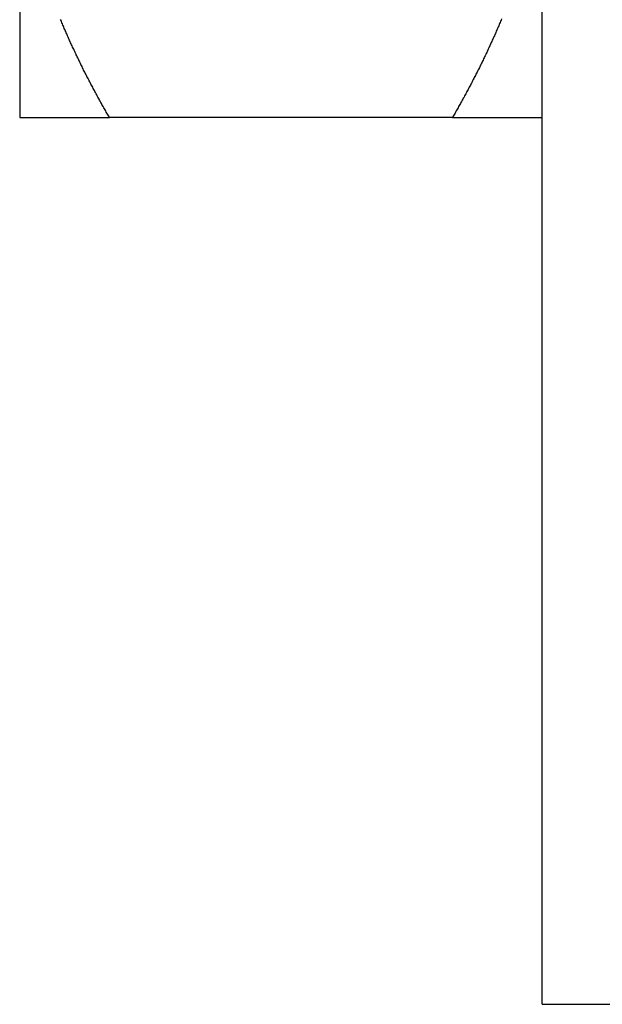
# Model space of a CAD drawing. Extents: x 7.6 to 27.1, y 2.7 to 20.5.
# Tile 37 of 136: x 14.437 to 14.783, y 14.814 to 15.398. Entities that reach past the tile are written whole.
import ezdxf

# ---------------------------------------------------------------- set-up
doc = ezdxf.new("R2010")
doc.units = 0
doc.layers.get('0').update_dxf_attribs({"linetype": 'CONTINUOUS'})

msp = doc.modelspace()

# ---------------------------------------------------------------- linework, layer by layer
at = {"color": 7, "linetype": 'CONTINUOUS'}
for p, q in [((14.74698, 14.81377), (14.74698, 16.55277)), ((14.43698, 15.5119), (14.43698, 15.34002)), ((14.6938, 15.34002), (14.49015, 15.34002)), ((14.74698, 14.81377), (15.09698, 14.81377))]:
    msp.add_line(p, q, dxfattribs=at)
at = {"color": 7}
for points in [[(14.4902, 15.34, 0), (14.4898, 15.3407, 0), (14.4894, 15.3413, 0), (14.4891, 15.3419, 0), (14.4887, 15.3426, 0), (14.4883, 15.3432, 0), (14.488, 15.3438, 0), (14.4876, 15.3445, 0), (14.4873, 15.3451, 0), (14.4869, 15.3457, 0), (14.4865, 15.3464, 0), (14.4862, 15.347, 0), (14.4858, 15.3476, 0), (14.4855, 15.3483, 0), (14.4851, 15.3489, 0), (14.4848, 15.3496, 0), (14.4844, 15.3502, 0), (14.4841, 15.3508, 0), (14.4837, 15.3515, 0), (14.4834, 15.3521, 0), (14.483, 15.3527, 0), (14.4827, 15.3534, 0), (14.4823, 15.354, 0), (14.482, 15.3547, 0), (14.4816, 15.3553, 0), (14.4813, 15.3559, 0), (14.4809, 15.3566, 0), (14.4806, 15.3572, 0), (14.4803, 15.3579, 0), (14.4799, 15.3585, 0), (14.4796, 15.3591, 0), (14.4792, 15.3598, 0), (14.4789, 15.3604, 0), (14.4786, 15.3611, 0), (14.4782, 15.3617, 0), (14.4779, 15.3623, 0), (14.4776, 15.363, 0), (14.4772, 15.3636, 0), (14.4769, 15.3643, 0), (14.4766, 15.3649, 0), (14.4763, 15.3656, 0), (14.4759, 15.3662, 0), (14.4756, 15.3669, 0), (14.4753, 15.3675, 0), (14.4749, 15.3681, 0), (14.4746, 15.3688, 0), (14.4743, 15.3694, 0), (14.474, 15.3701, 0), (14.4737, 15.3707, 0), (14.4733, 15.3714, 0), (14.473, 15.372, 0), (14.4727, 15.3727, 0), (14.4724, 15.3733, 0), (14.4721, 15.374, 0), (14.4718, 15.3746, 0), (14.4714, 15.3753, 0), (14.4711, 15.3759, 0), (14.4708, 15.3765, 0), (14.4705, 15.3772, 0), (14.4702, 15.3778, 0), (14.4699, 15.3785, 0), (14.4696, 15.3791, 0), (14.4693, 15.3798, 0), (14.469, 15.3804, 0), (14.4687, 15.3811, 0), (14.4684, 15.3817, 0), (14.4681, 15.3824, 0), (14.4678, 15.383, 0), (14.4675, 15.3837, 0), (14.4672, 15.3843, 0), (14.4669, 15.385, 0), (14.4666, 15.3857, 0), (14.4663, 15.3863, 0), (14.466, 15.387, 0), (14.4657, 15.3876, 0), (14.4654, 15.3883, 0), (14.4651, 15.3889, 0), (14.4649, 15.3896, 0), (14.4646, 15.3902, 0), (14.4643, 15.3909, 0), (14.464, 15.3915, 0), (14.4637, 15.3922, 0), (14.4634, 15.3928, 0), (14.4632, 15.3935, 0), (14.4629, 15.3942, 0), (14.4626, 15.3948, 0), (14.4623, 15.3955, 0), (14.462, 15.3961, 0), (14.4618, 15.3968, 0), (14.4615, 15.3974, 0), (14.4612, 15.3981, 0)], [(14.7228, 15.3984, 0), (14.7226, 15.3977, 0), (14.7223, 15.3971, 0), (14.722, 15.3964, 0), (14.7217, 15.3957, 0), (14.7214, 15.3951, 0), (14.7212, 15.3944, 0), (14.7209, 15.3937, 0), (14.7206, 15.3931, 0), (14.7203, 15.3924, 0), (14.72, 15.3917, 0), (14.7197, 15.3911, 0), (14.7195, 15.3904, 0), (14.7192, 15.3898, 0), (14.7189, 15.3891, 0), (14.7186, 15.3884, 0), (14.7183, 15.3878, 0), (14.718, 15.3871, 0), (14.7177, 15.3865, 0), (14.7174, 15.3858, 0), (14.7171, 15.3851, 0), (14.7168, 15.3845, 0), (14.7165, 15.3838, 0), (14.7162, 15.3832, 0), (14.7159, 15.3825, 0), (14.7156, 15.3819, 0), (14.7153, 15.3812, 0), (14.715, 15.3805, 0), (14.7147, 15.3799, 0), (14.7144, 15.3792, 0), (14.7141, 15.3786, 0), (14.7138, 15.3779, 0), (14.7135, 15.3773, 0), (14.7132, 15.3766, 0), (14.7128, 15.376, 0), (14.7125, 15.3753, 0), (14.7122, 15.3747, 0), (14.7119, 15.374, 0), (14.7116, 15.3734, 0), (14.7113, 15.3727, 0), (14.7109, 15.3721, 0), (14.7106, 15.3714, 0), (14.7103, 15.3708, 0), (14.71, 15.3701, 0), (14.7097, 15.3695, 0), (14.7093, 15.3688, 0), (14.709, 15.3682, 0), (14.7087, 15.3675, 0), (14.7084, 15.3669, 0), (14.708, 15.3662, 0), (14.7077, 15.3656, 0), (14.7074, 15.3649, 0), (14.707, 15.3643, 0), (14.7067, 15.3637, 0), (14.7064, 15.363, 0), (14.706, 15.3624, 0), (14.7057, 15.3617, 0), (14.7054, 15.3611, 0), (14.705, 15.3604, 0), (14.7047, 15.3598, 0), (14.7044, 15.3591, 0), (14.704, 15.3585, 0), (14.7037, 15.3579, 0), (14.7033, 15.3572, 0), (14.703, 15.3566, 0), (14.7027, 15.3559, 0), (14.7023, 15.3553, 0), (14.702, 15.3547, 0), (14.7016, 15.354, 0), (14.7013, 15.3534, 0), (14.7009, 15.3527, 0), (14.7006, 15.3521, 0), (14.7002, 15.3515, 0), (14.6999, 15.3508, 0), (14.6995, 15.3502, 0), (14.6992, 15.3495, 0), (14.6988, 15.3489, 0), (14.6985, 15.3483, 0), (14.6981, 15.3476, 0), (14.6978, 15.347, 0), (14.6974, 15.3464, 0), (14.6971, 15.3457, 0), (14.6967, 15.3451, 0), (14.6963, 15.3445, 0), (14.696, 15.3438, 0), (14.6956, 15.3432, 0), (14.6953, 15.3426, 0), (14.6949, 15.3419, 0), (14.6945, 15.3413, 0), (14.6942, 15.3407, 0), (14.6938, 15.34, 0)], [(14.437, 15.34, 0), (14.437, 15.34, 0), (14.437, 15.34, 0), (14.437, 15.34, 0), (14.437, 15.34, 0), (14.437, 15.34, 0), (14.437, 15.34, 0), (14.437, 15.34, 0), (14.437, 15.34, 0), (14.4371, 15.34, 0), (14.4371, 15.34, 0), (14.4371, 15.34, 0), (14.4371, 15.34, 0), (14.4371, 15.34, 0), (14.4372, 15.34, 0), (14.4372, 15.34, 0), (14.4372, 15.34, 0), (14.4373, 15.34, 0), (14.4373, 15.34, 0), (14.4373, 15.34, 0), (14.4374, 15.34, 0), (14.4374, 15.34, 0), (14.4374, 15.34, 0), (14.4375, 15.34, 0), (14.4375, 15.34, 0), (14.4376, 15.34, 0), (14.4376, 15.34, 0), (14.4377, 15.34, 0), (14.4377, 15.34, 0), (14.4378, 15.34, 0), (14.4378, 15.34, 0), (14.4379, 15.34, 0), (14.438, 15.34, 0), (14.438, 15.34, 0), (14.4381, 15.34, 0), (14.4382, 15.34, 0), (14.4382, 15.34, 0), (14.4383, 15.34, 0), (14.4384, 15.34, 0), (14.4384, 15.34, 0), (14.4385, 15.34, 0), (14.4386, 15.34, 0), (14.4387, 15.34, 0), (14.4388, 15.34, 0), (14.4388, 15.34, 0), (14.4389, 15.34, 0), (14.439, 15.34, 0), (14.4391, 15.34, 0), (14.4392, 15.34, 0), (14.4393, 15.34, 0), (14.4394, 15.34, 0), (14.4395, 15.34, 0), (14.4396, 15.34, 0), (14.4397, 15.34, 0), (14.4398, 15.34, 0), (14.4399, 15.34, 0), (14.44, 15.34, 0), (14.4401, 15.34, 0), (14.4402, 15.34, 0), (14.4403, 15.34, 0), (14.4404, 15.34, 0), (14.4405, 15.34, 0), (14.4406, 15.34, 0), (14.4407, 15.34, 0), (14.4409, 15.34, 0), (14.441, 15.34, 0), (14.4411, 15.34, 0), (14.4412, 15.34, 0), (14.4414, 15.34, 0), (14.4415, 15.34, 0), (14.4416, 15.34, 0), (14.4417, 15.34, 0), (14.4419, 15.34, 0), (14.442, 15.34, 0), (14.4421, 15.34, 0), (14.4423, 15.34, 0), (14.4424, 15.34, 0), (14.4426, 15.34, 0), (14.4427, 15.34, 0), (14.4428, 15.34, 0), (14.443, 15.34, 0), (14.4431, 15.34, 0), (14.4433, 15.34, 0), (14.4434, 15.34, 0), (14.4436, 15.34, 0), (14.4437, 15.34, 0), (14.4439, 15.34, 0), (14.4441, 15.34, 0), (14.4442, 15.34, 0), (14.4444, 15.34, 0), (14.4445, 15.34, 0), (14.4447, 15.34, 0), (14.4449, 15.34, 0), (14.445, 15.34, 0), (14.4452, 15.34, 0), (14.4454, 15.34, 0), (14.4455, 15.34, 0), (14.4457, 15.34, 0), (14.4459, 15.34, 0), (14.4461, 15.34, 0), (14.4463, 15.34, 0), (14.4464, 15.34, 0), (14.4466, 15.34, 0), (14.4468, 15.34, 0), (14.447, 15.34, 0), (14.4472, 15.34, 0), (14.4474, 15.34, 0), (14.4475, 15.34, 0), (14.4477, 15.34, 0), (14.4479, 15.34, 0), (14.4481, 15.34, 0), (14.4483, 15.34, 0), (14.4485, 15.34, 0), (14.4487, 15.34, 0), (14.4489, 15.34, 0), (14.4491, 15.34, 0), (14.4493, 15.34, 0), (14.4495, 15.34, 0), (14.4497, 15.34, 0), (14.4499, 15.34, 0), (14.4502, 15.34, 0), (14.4504, 15.34, 0), (14.4506, 15.34, 0), (14.4508, 15.34, 0), (14.451, 15.34, 0), (14.4512, 15.34, 0), (14.4514, 15.34, 0), (14.4517, 15.34, 0), (14.4519, 15.34, 0), (14.4521, 15.34, 0), (14.4523, 15.34, 0), (14.4526, 15.34, 0), (14.4528, 15.34, 0), (14.453, 15.34, 0), (14.4533, 15.34, 0), (14.4535, 15.34, 0), (14.4537, 15.34, 0), (14.454, 15.34, 0), (14.4542, 15.34, 0), (14.4544, 15.34, 0), (14.4547, 15.34, 0), (14.4549, 15.34, 0), (14.4552, 15.34, 0), (14.4554, 15.34, 0), (14.4556, 15.34, 0), (14.4559, 15.34, 0), (14.4561, 15.34, 0), (14.4564, 15.34, 0), (14.4566, 15.34, 0), (14.4569, 15.34, 0), (14.4572, 15.34, 0), (14.4574, 15.34, 0), (14.4577, 15.34, 0), (14.4579, 15.34, 0), (14.4582, 15.34, 0), (14.4584, 15.34, 0), (14.4587, 15.34, 0), (14.459, 15.34, 0), (14.4592, 15.34, 0), (14.4595, 15.34, 0), (14.4598, 15.34, 0), (14.46, 15.34, 0), (14.4603, 15.34, 0), (14.4606, 15.34, 0), (14.4608, 15.34, 0), (14.4611, 15.34, 0), (14.4614, 15.34, 0), (14.4617, 15.34, 0), (14.4619, 15.34, 0), (14.4622, 15.34, 0), (14.4625, 15.34, 0), (14.4628, 15.34, 0), (14.4631, 15.34, 0), (14.4633, 15.34, 0), (14.4636, 15.34, 0), (14.4639, 15.34, 0), (14.4642, 15.34, 0), (14.4645, 15.34, 0), (14.4648, 15.34, 0), (14.4651, 15.34, 0), (14.4654, 15.34, 0), (14.4657, 15.34, 0), (14.466, 15.34, 0), (14.4662, 15.34, 0), (14.4665, 15.34, 0), (14.4668, 15.34, 0), (14.4671, 15.34, 0), (14.4674, 15.34, 0), (14.4677, 15.34, 0), (14.468, 15.34, 0), (14.4683, 15.34, 0), (14.4686, 15.34, 0), (14.4689, 15.34, 0), (14.4693, 15.34, 0), (14.4696, 15.34, 0), (14.4699, 15.34, 0), (14.4702, 15.34, 0), (14.4705, 15.34, 0), (14.4708, 15.34, 0), (14.4711, 15.34, 0), (14.4714, 15.34, 0), (14.4717, 15.34, 0), (14.4721, 15.34, 0), (14.4724, 15.34, 0), (14.4727, 15.34, 0), (14.473, 15.34, 0), (14.4733, 15.34, 0), (14.4736, 15.34, 0), (14.474, 15.34, 0), (14.4743, 15.34, 0), (14.4746, 15.34, 0), (14.4749, 15.34, 0), (14.4753, 15.34, 0), (14.4756, 15.34, 0), (14.4759, 15.34, 0), (14.4762, 15.34, 0), (14.4766, 15.34, 0), (14.4769, 15.34, 0), (14.4772, 15.34, 0), (14.4776, 15.34, 0), (14.4779, 15.34, 0), (14.4782, 15.34, 0), (14.4786, 15.34, 0), (14.4789, 15.34, 0), (14.4792, 15.34, 0), (14.4796, 15.34, 0), (14.4799, 15.34, 0), (14.4803, 15.34, 0), (14.4806, 15.34, 0), (14.4809, 15.34, 0), (14.4813, 15.34, 0), (14.4816, 15.34, 0), (14.482, 15.34, 0), (14.4823, 15.34, 0), (14.4827, 15.34, 0), (14.483, 15.34, 0), (14.4834, 15.34, 0), (14.4837, 15.34, 0), (14.4841, 15.34, 0), (14.4844, 15.34, 0), (14.4848, 15.34, 0), (14.4851, 15.34, 0), (14.4855, 15.34, 0), (14.4858, 15.34, 0), (14.4862, 15.34, 0), (14.4865, 15.34, 0), (14.4869, 15.34, 0), (14.4873, 15.34, 0), (14.4876, 15.34, 0), (14.488, 15.34, 0), (14.4883, 15.34, 0), (14.4887, 15.34, 0), (14.4891, 15.34, 0), (14.4894, 15.34, 0), (14.4898, 15.34, 0), (14.4902, 15.34, 0)], [(14.6938, 15.34, 0), (14.6942, 15.34, 0), (14.6945, 15.34, 0), (14.6949, 15.34, 0), (14.6953, 15.34, 0), (14.6956, 15.34, 0), (14.696, 15.34, 0), (14.6963, 15.34, 0), (14.6967, 15.34, 0), (14.6971, 15.34, 0), (14.6974, 15.34, 0), (14.6978, 15.34, 0), (14.6981, 15.34, 0), (14.6985, 15.34, 0), (14.6988, 15.34, 0), (14.6992, 15.34, 0), (14.6995, 15.34, 0), (14.6999, 15.34, 0), (14.7002, 15.34, 0), (14.7006, 15.34, 0), (14.7009, 15.34, 0), (14.7013, 15.34, 0), (14.7016, 15.34, 0), (14.702, 15.34, 0), (14.7023, 15.34, 0), (14.7027, 15.34, 0), (14.703, 15.34, 0), (14.7033, 15.34, 0), (14.7037, 15.34, 0), (14.704, 15.34, 0), (14.7044, 15.34, 0), (14.7047, 15.34, 0), (14.705, 15.34, 0), (14.7054, 15.34, 0), (14.7057, 15.34, 0), (14.706, 15.34, 0), (14.7064, 15.34, 0), (14.7067, 15.34, 0), (14.707, 15.34, 0), (14.7074, 15.34, 0), (14.7077, 15.34, 0), (14.708, 15.34, 0), (14.7084, 15.34, 0), (14.7087, 15.34, 0), (14.709, 15.34, 0), (14.7093, 15.34, 0), (14.7096, 15.34, 0), (14.71, 15.34, 0), (14.7103, 15.34, 0), (14.7106, 15.34, 0), (14.7109, 15.34, 0), (14.7112, 15.34, 0), (14.7116, 15.34, 0), (14.7119, 15.34, 0), (14.7122, 15.34, 0), (14.7125, 15.34, 0), (14.7128, 15.34, 0), (14.7131, 15.34, 0), (14.7134, 15.34, 0), (14.7137, 15.34, 0), (14.714, 15.34, 0), (14.7144, 15.34, 0), (14.7147, 15.34, 0), (14.715, 15.34, 0), (14.7153, 15.34, 0), (14.7156, 15.34, 0), (14.7159, 15.34, 0), (14.7162, 15.34, 0), (14.7165, 15.34, 0), (14.7168, 15.34, 0), (14.7171, 15.34, 0), (14.7174, 15.34, 0), (14.7176, 15.34, 0), (14.7179, 15.34, 0), (14.7182, 15.34, 0), (14.7185, 15.34, 0), (14.7188, 15.34, 0), (14.7191, 15.34, 0), (14.7194, 15.34, 0), (14.7197, 15.34, 0), (14.72, 15.34, 0), (14.7202, 15.34, 0), (14.7205, 15.34, 0), (14.7208, 15.34, 0), (14.7211, 15.34, 0), (14.7214, 15.34, 0), (14.7216, 15.34, 0), (14.7219, 15.34, 0), (14.7222, 15.34, 0), (14.7225, 15.34, 0), (14.7227, 15.34, 0), (14.723, 15.34, 0), (14.7233, 15.34, 0), (14.7235, 15.34, 0), (14.7238, 15.34, 0), (14.7241, 15.34, 0), (14.7243, 15.34, 0), (14.7246, 15.34, 0), (14.7249, 15.34, 0), (14.7251, 15.34, 0), (14.7254, 15.34, 0), (14.7256, 15.34, 0), (14.7259, 15.34, 0), (14.7261, 15.34, 0), (14.7264, 15.34, 0), (14.7267, 15.34, 0), (14.7269, 15.34, 0), (14.7272, 15.34, 0), (14.7274, 15.34, 0), (14.7277, 15.34, 0), (14.7279, 15.34, 0), (14.7281, 15.34, 0), (14.7284, 15.34, 0), (14.7286, 15.34, 0), (14.7289, 15.34, 0), (14.7291, 15.34, 0), (14.7293, 15.34, 0), (14.7296, 15.34, 0), (14.7298, 15.34, 0), (14.7301, 15.34, 0), (14.7303, 15.34, 0), (14.7305, 15.34, 0), (14.7307, 15.34, 0), (14.731, 15.34, 0), (14.7312, 15.34, 0), (14.7314, 15.34, 0), (14.7317, 15.34, 0), (14.7319, 15.34, 0), (14.7321, 15.34, 0), (14.7323, 15.34, 0), (14.7325, 15.34, 0), (14.7328, 15.34, 0), (14.733, 15.34, 0), (14.7332, 15.34, 0), (14.7334, 15.34, 0), (14.7336, 15.34, 0), (14.7338, 15.34, 0), (14.734, 15.34, 0), (14.7342, 15.34, 0), (14.7344, 15.34, 0), (14.7346, 15.34, 0), (14.7349, 15.34, 0), (14.7351, 15.34, 0), (14.7353, 15.34, 0), (14.7355, 15.34, 0), (14.7356, 15.34, 0), (14.7358, 15.34, 0), (14.736, 15.34, 0), (14.7362, 15.34, 0), (14.7364, 15.34, 0), (14.7366, 15.34, 0), (14.7368, 15.34, 0), (14.737, 15.34, 0), (14.7372, 15.34, 0), (14.7374, 15.34, 0), (14.7375, 15.34, 0), (14.7377, 15.34, 0), (14.7379, 15.34, 0), (14.7381, 15.34, 0), (14.7382, 15.34, 0), (14.7384, 15.34, 0), (14.7386, 15.34, 0), (14.7388, 15.34, 0), (14.7389, 15.34, 0), (14.7391, 15.34, 0), (14.7393, 15.34, 0), (14.7394, 15.34, 0), (14.7396, 15.34, 0), (14.7398, 15.34, 0), (14.7399, 15.34, 0), (14.7401, 15.34, 0), (14.7402, 15.34, 0), (14.7404, 15.34, 0), (14.7405, 15.34, 0), (14.7407, 15.34, 0), (14.7408, 15.34, 0), (14.741, 15.34, 0), (14.7411, 15.34, 0), (14.7413, 15.34, 0), (14.7414, 15.34, 0), (14.7416, 15.34, 0), (14.7417, 15.34, 0), (14.7418, 15.34, 0), (14.742, 15.34, 0), (14.7421, 15.34, 0), (14.7422, 15.34, 0), (14.7424, 15.34, 0), (14.7425, 15.34, 0), (14.7426, 15.34, 0), (14.7427, 15.34, 0), (14.7429, 15.34, 0), (14.743, 15.34, 0), (14.7431, 15.34, 0), (14.7432, 15.34, 0), (14.7434, 15.34, 0), (14.7435, 15.34, 0), (14.7436, 15.34, 0), (14.7437, 15.34, 0), (14.7438, 15.34, 0), (14.7439, 15.34, 0), (14.744, 15.34, 0), (14.7441, 15.34, 0), (14.7442, 15.34, 0), (14.7443, 15.34, 0), (14.7444, 15.34, 0), (14.7445, 15.34, 0), (14.7446, 15.34, 0), (14.7447, 15.34, 0), (14.7448, 15.34, 0), (14.7449, 15.34, 0), (14.745, 15.34, 0), (14.7451, 15.34, 0), (14.7452, 15.34, 0), (14.7452, 15.34, 0), (14.7453, 15.34, 0), (14.7454, 15.34, 0), (14.7455, 15.34, 0), (14.7455, 15.34, 0), (14.7456, 15.34, 0), (14.7457, 15.34, 0), (14.7458, 15.34, 0), (14.7458, 15.34, 0), (14.7459, 15.34, 0), (14.746, 15.34, 0), (14.746, 15.34, 0), (14.7461, 15.34, 0), (14.7461, 15.34, 0), (14.7462, 15.34, 0), (14.7462, 15.34, 0), (14.7463, 15.34, 0), (14.7464, 15.34, 0), (14.7464, 15.34, 0), (14.7464, 15.34, 0), (14.7465, 15.34, 0), (14.7465, 15.34, 0), (14.7466, 15.34, 0), (14.7466, 15.34, 0), (14.7466, 15.34, 0), (14.7467, 15.34, 0), (14.7467, 15.34, 0), (14.7467, 15.34, 0), (14.7468, 15.34, 0), (14.7468, 15.34, 0), (14.7468, 15.34, 0), (14.7469, 15.34, 0), (14.7469, 15.34, 0), (14.7469, 15.34, 0), (14.7469, 15.34, 0), (14.7469, 15.34, 0), (14.7469, 15.34, 0), (14.7469, 15.34, 0), (14.747, 15.34, 0), (14.747, 15.34, 0), (14.747, 15.34, 0), (14.747, 15.34, 0), (14.747, 15.34, 0)]]:
    msp.add_polyline3d(points, dxfattribs=at)

doc.saveas('drawing.dxf')
